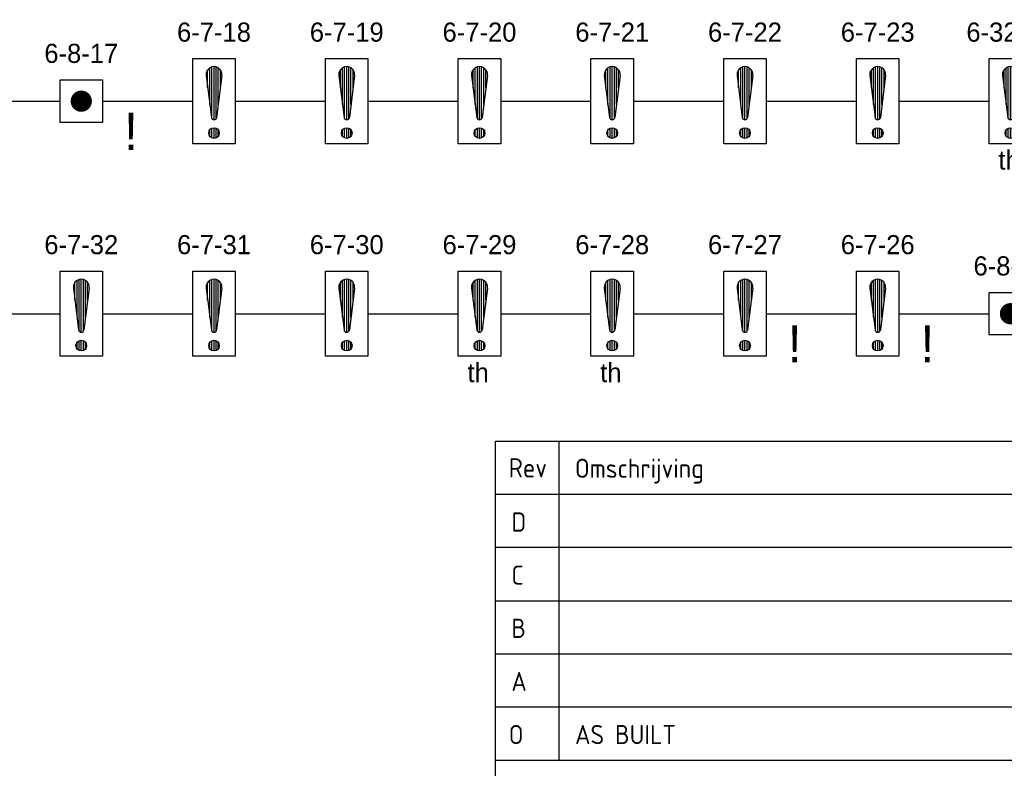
# Model space of a CAD drawing. Extents: x 0 to 841, y 0 to 420.
# Tile 5 of 8: x 606 to 699, y 59 to 130. Entities that reach past the tile are written whole.
import ezdxf
from ezdxf.enums import TextEntityAlignment as Align

# ---------------------------------------------------------------- set-up
doc = ezdxf.new("R2010")
doc.units = 0
doc.layers.get('0').update_dxf_attribs({"linetype": 'CONTINUOUS'})
for name, color, linetype in [('BLKSCH', 3, 'CONTINUOUS'), ('E--L$4A-_STEMPEL', 3, 'CONTINUOUS'), ('EL6511--', 3, 'CONTINUOUS')]:
    doc.layers.add(name, color=color, linetype=linetype)
doc.styles.add('BURO-018', font='BUROFONT.shx', dxfattribs={"height": 1.8})
doc.styles.add('BURO-035', font='BUROFONT.shx', dxfattribs={"height": 3.5})
doc.styles.add('ISO', font='isocp.shx')

# ---------------------------------------------------------------- blocks, each defined once
blk = doc.blocks.new('*X2')
at = {"color": 0}
for p, q in [((159.6, 198.675), (159.6, 202.134)), ((159.8, 197.35), (159.8, 202.223)), ((160, 197.25), (160, 202.25)), ((160.2, 197.35), (160.2, 202.223)), ((160.4, 198.675), (160.4, 202.134)), ((159.4, 200.262), (159.4, 201.95)), ((160.6, 200.262), (160.6, 201.95)), ((159.6, 195.7), (159.6, 196.3)), ((159.8, 195.542), (159.8, 196.458)), ((160, 195.5), (160, 196.5)), ((160.2, 195.542), (160.2, 196.458)), ((160.4, 195.7), (160.4, 196.3))]:
    blk.add_line(p, q, dxfattribs=at)
blk = doc.blocks.new('1116A7')
at = {"color": 0, "linetype": 'CONTINUOUS'}
for p, q in [((-2, -4), (-2, 4)), ((-2, 4), (2, 4)), ((2, 4), (2, -4)), ((-0.744, 2.406), (-0.248, -1.531)), ((0.744, 2.406), (0.248, -1.531)), ((2, -4), (-2, -4))]:
    blk.add_line(p, q, dxfattribs=at)
blk.add_circle((0, -3), 0.5, dxfattribs=at)
for centre, radius, start, end in [((0, 2.5), 0.75, 352.81924, 187.18076), ((0, -1.5), 0.25, 187.18076, 352.81924)]:
    blk.add_arc(centre, radius, start, end, dxfattribs=at)
blk.add_blockref('*X2', (-160, -199), dxfattribs=at)
at = {"color": 0, "linetype": 'CONTINUOUS', "style": 'BURO-018', "flags": 1}
blk.add_attdef('E_MATCODE', (0, 0), '', height=1.8, dxfattribs=at)
blk = doc.blocks.new('E00124')
at = {"color": 0, "linetype": 'CONTINUOUS'}
for p, q in [((-2, 5), (2, 5)), ((-2, 1), (-2, 5)), ((2, 5), (2, 1)), ((2, 1), (-2, 1))]:
    blk.add_line(p, q, dxfattribs=at)
at = {"color": 0, "linetype": 'CONTINUOUS', "const_width": 1}
blk.add_lwpolyline([(-0.5, 3, 1), (0.5, 3, 1)], format="xyb", close=True, dxfattribs=at)
at = {"color": 0, "linetype": 'CONTINUOUS', "style": 'BURO-018', "flags": 1}
blk.add_attdef('E_MATCODE', (0, 0), '', height=1.8, dxfattribs=at)
blk = doc.blocks.new('STEMPEL')
at = {"layer": 'E--L$4A-_STEMPEL', "color": 3}
for p, q in [((-185, 85), (-5, 85)), ((-185, 5), (-185, 85)), ((-185, 55), (-5, 55))]:
    blk.add_line(p, q, dxfattribs=at)
at = {"layer": 'E--L$4A-_STEMPEL', "color": 2}
for p, q in [((-179.013, 85), (-179.013, 55)), ((-5, 80), (-185, 80)), ((-5, 75), (-185, 75)), ((-185, 70), (-5, 70)), ((-185, 65), (-5, 65)), ((-185, 60), (-5, 60))]:
    blk.add_line(p, q, dxfattribs=at)
at = {"layer": 'E--L$4A-_STEMPEL', "color": 2, "style": 'ISO'}
for s, p in [('Omschrijving', (-177.513, 81.557)), ('Rev', (-183.75, 81.6)), ('O', (-183.75, 56.5))]:
    blk.add_text(s, height=1.8, dxfattribs=at).set_placement(p)
for tag, p in [('REVISIELETTER', (-183.5, 76.5)), ('OMSCHRIJVING', (-177.5, 76.5)), ('DATUM-GETEKEND', (-64, 76.5)), ('GETEKEND-DOOR', (-49, 76.5)), ('GEZIEN-DOOR', (-38, 76.5)), ('ACC-DOOR', (-26.5, 76.5)), ('ACC-DOOR', (-15.5, 76.5)), ('REVISIELETTER', (-183.5, 71.5)), ('OMSCHRIJVING', (-177.5, 71.5)), ('DATUM-GETEKEND', (-64, 71.5)), ('GETEKEND-DOOR', (-49, 71.5)), ('GEZIEN-DOOR', (-38, 71.5)), ('ACC-DOOR', (-26.5, 71.5)), ('ACC-DOOR', (-15.5, 71.5)), ('REVISIELETTER', (-183.5, 66.5)), ('OMSCHRIJVING', (-177.5, 66.5)), ('DATUM-GETEKEND', (-64, 66.5)), ('GETEKEND-DOOR', (-49, 66.5)), ('GEZIEN-DOOR', (-38, 66.5)), ('ACC-DOOR', (-27, 66.5)), ('ACC-DOOR', (-15.5, 66.5)), ('REVISIELETTER', (-183.5, 61.5)), ('OMSCHRIJVING', (-177.5, 61.5)), ('DATUM-GETEKEND', (-64, 61.5)), ('GETEKEND-DOOR', (-49, 61.5)), ('GEZIEN-DOOR', (-38, 61.5)), ('ACC-DOOR', (-27, 61.5)), ('ACC-DOOR', (-15.5, 61.5)), ('OMSCHRIJVING-O', (-177.5, 56.5)), ('DATUM-GETEKEND', (-64, 56.5)), ('GETEKEND-DOOR', (-49, 56.5)), ('GEZIEN-DOOR', (-38, 56.5)), ('ACC-DOOR', (-26.5, 56.5)), ('ACC-DOOR', (-15.5, 56.5)), ('OMSCHRIJVING', (-162, 51.5)), ('ACAD-RELEASE', (-37, 51.5)), ('ACAD-REF', (-37, 46.5)), ('ACAD-DIR', (-37, 41.5)), ('X-REF', (-37, 36.5)), ('XREF-DIR', (-37, 31.5)), ('SCHAAL', (-49.5, 21.5)), ('FORMAAT', (-21, 21.5)), ('WERKNUMMER', (-49.5, 16.5)), ('AANTAL-BLADEN', (-21, 16.5))]:
    blk.add_attdef(tag, p, '', height=1.8, dxfattribs=at)
at = {"layer": 'E--L$4A-_STEMPEL', "style": 'ISO'}
for tag, p in [('OPMERKING-1', (-184, 44)), ('OPMERKING-2', (-184, 38)), ('OPMERKING-3', (-184, 32))]:
    blk.add_attdef(tag, p, '', height=3.5, dxfattribs=at)
for tag, p in [('PROJEKT-NUMMER', (-38.5, 6.5)), ('BLAD-NUMMER', (-7.5, 6.5))]:
    blk.add_attdef(tag, text='', height=3.5, dxfattribs=at).set_placement(p, align=Align.RIGHT)

msp = doc.modelspace()

# ---------------------------------------------------------------- linework, layer by layer
at = {"layer": 'BLKSCH'}
for p, q in [((601.5, 122), (610, 122)), ((614, 122), (622.5, 122)), ((626.5, 122), (635, 122)), ((639, 122), (647.5, 122)), ((651.5, 122), (660, 122)), ((664, 122), (672.5, 122)), ((676.5, 122), (685, 122)), ((689, 122), (697.5, 122)), ((601.5, 102), (610, 102)), ((614, 102), (622.5, 102)), ((626.5, 102), (635, 102)), ((639, 102), (647.5, 102)), ((651.5, 102), (660, 102)), ((664, 102), (672.5, 102)), ((676.5, 102), (685, 102)), ((689, 102), (697.5, 102))]:
    msp.add_line(p, q, dxfattribs=at)

# ---------------------------------------------------------------- block references
ref = msp.add_blockref('STEMPEL', (836, 5))
ref.add_attrib('OMSCHRIJVING-O', 'AS BUILT', (658.5, 61.5), dxfattribs={"layer": 'E--L$4A-_STEMPEL', "color": 2, "height": 1.8, "style": 'ISO'})
ref.add_attrib('REVISIELETTER', 'A', (652.5, 66.5), dxfattribs={"layer": 'E--L$4A-_STEMPEL', "color": 2, "height": 1.8, "style": 'ISO'})
ref.add_attrib('REVISIELETTER', 'B', (652.5, 71.5), dxfattribs={"layer": 'E--L$4A-_STEMPEL', "color": 2, "height": 1.8, "style": 'ISO'})
ref.add_attrib('REVISIELETTER', 'C', (652.5, 76.5), dxfattribs={"layer": 'E--L$4A-_STEMPEL', "color": 2, "height": 1.8, "style": 'ISO'})
ref.add_attrib('REVISIELETTER', 'D', (652.5, 81.5), dxfattribs={"layer": 'E--L$4A-_STEMPEL', "color": 2, "height": 1.8, "style": 'ISO'})
at = {"layer": 'EL6511--'}
ref = msp.add_blockref('1116A7', (624.5, 122), dxfattribs=at)
ref.add_attrib('E_TEXT1', '6-7-18', dxfattribs={"layer": '0', "color": 1, "linetype": 'CONTINUOUS', "height": 1.8, "style": 'BURO-018'}).set_placement((624.5, 128.5), align=Align.MIDDLE)
ref = msp.add_blockref('1116A7', (637, 122), dxfattribs=at)
ref.add_attrib('E_TEXT1', '6-7-19', dxfattribs={"layer": '0', "color": 1, "linetype": 'CONTINUOUS', "height": 1.8, "style": 'BURO-018'}).set_placement((637, 128.5), align=Align.MIDDLE)
ref = msp.add_blockref('1116A7', (649.5, 122), dxfattribs=at)
ref.add_attrib('E_TEXT1', '6-7-20', dxfattribs={"layer": '0', "color": 1, "linetype": 'CONTINUOUS', "height": 1.8, "style": 'BURO-018'}).set_placement((649.5, 128.5), align=Align.MIDDLE)
ref = msp.add_blockref('1116A7', (662, 122), dxfattribs=at)
ref.add_attrib('E_TEXT1', '6-7-21', dxfattribs={"layer": '0', "color": 1, "linetype": 'CONTINUOUS', "height": 1.8, "style": 'BURO-018'}).set_placement((662, 128.5), align=Align.MIDDLE)
ref = msp.add_blockref('1116A7', (674.5, 122), dxfattribs=at)
ref.add_attrib('E_TEXT1', '6-7-22', dxfattribs={"layer": '0', "color": 1, "linetype": 'CONTINUOUS', "height": 1.8, "style": 'BURO-018'}).set_placement((674.5, 128.5), align=Align.MIDDLE)
ref = msp.add_blockref('1116A7', (687, 122), dxfattribs=at)
ref.add_attrib('E_TEXT1', '6-7-23', dxfattribs={"layer": '0', "color": 1, "linetype": 'CONTINUOUS', "height": 1.8, "style": 'BURO-018'}).set_placement((687, 128.5), align=Align.MIDDLE)
ref = msp.add_blockref('1116A7', (699.5, 122), dxfattribs=at)
ref.add_attrib('E_TEXT1', '6-32-24', dxfattribs={"layer": '0', "color": 1, "linetype": 'CONTINUOUS', "height": 1.8, "style": 'BURO-018'}).set_placement((699.5, 128.5), align=Align.MIDDLE)
ref.add_attrib('E_MATCODE', 'th', (698.369, 115.559), dxfattribs={"layer": '0', "color": 1, "linetype": 'CONTINUOUS', "height": 1.8, "style": 'BURO-018'})
ref = msp.add_blockref('E00124', (612, 119), dxfattribs=at)
ref.add_attrib('E_TEXT1', '6-8-17', dxfattribs={"layer": '0', "color": 1, "linetype": 'CONTINUOUS', "height": 1.8, "style": 'BURO-018'}).set_placement((612, 126.5), align=Align.MIDDLE)
ref = msp.add_blockref('1116A7', (612, 102), dxfattribs=at)
ref.add_attrib('E_TEXT1', '6-7-32', dxfattribs={"layer": '0', "color": 1, "linetype": 'CONTINUOUS', "height": 1.8, "style": 'BURO-018'}).set_placement((612, 108.5), align=Align.MIDDLE)
ref = msp.add_blockref('1116A7', (624.5, 102), dxfattribs=at)
ref.add_attrib('E_TEXT1', '6-7-31', dxfattribs={"layer": '0', "color": 1, "linetype": 'CONTINUOUS', "height": 1.8, "style": 'BURO-018'}).set_placement((624.5, 108.5), align=Align.MIDDLE)
ref = msp.add_blockref('1116A7', (637, 102), dxfattribs=at)
ref.add_attrib('E_TEXT1', '6-7-30', dxfattribs={"layer": '0', "color": 1, "linetype": 'CONTINUOUS', "height": 1.8, "style": 'BURO-018'}).set_placement((637, 108.5), align=Align.MIDDLE)
ref = msp.add_blockref('1116A7', (649.5, 102), dxfattribs=at)
ref.add_attrib('E_TEXT1', '6-7-29', dxfattribs={"layer": '0', "color": 1, "linetype": 'CONTINUOUS', "height": 1.8, "style": 'BURO-018'}).set_placement((649.5, 108.5), align=Align.MIDDLE)
ref.add_attrib('E_MATCODE', 'th', (648.369, 95.559), dxfattribs={"layer": '0', "color": 1, "linetype": 'CONTINUOUS', "height": 1.8, "style": 'BURO-018'})
ref = msp.add_blockref('1116A7', (662, 102), dxfattribs=at)
ref.add_attrib('E_TEXT1', '6-7-28', dxfattribs={"layer": '0', "color": 1, "linetype": 'CONTINUOUS', "height": 1.8, "style": 'BURO-018'}).set_placement((662, 108.5), align=Align.MIDDLE)
ref.add_attrib('E_MATCODE', 'th', (660.869, 95.559), dxfattribs={"layer": '0', "color": 1, "linetype": 'CONTINUOUS', "height": 1.8, "style": 'BURO-018'})
ref = msp.add_blockref('1116A7', (674.5, 102), dxfattribs=at)
ref.add_attrib('E_TEXT1', '6-7-27', dxfattribs={"layer": '0', "color": 1, "linetype": 'CONTINUOUS', "height": 1.8, "style": 'BURO-018'}).set_placement((674.5, 108.5), align=Align.MIDDLE)
ref = msp.add_blockref('1116A7', (687, 102), dxfattribs=at)
ref.add_attrib('E_TEXT1', '6-7-26', dxfattribs={"layer": '0', "color": 1, "linetype": 'CONTINUOUS', "height": 1.8, "style": 'BURO-018'}).set_placement((687, 108.5), align=Align.MIDDLE)
ref = msp.add_blockref('E00124', (699.5, 99), dxfattribs=at)
ref.add_attrib('E_TEXT1', '6-8-25', dxfattribs={"layer": '0', "color": 1, "linetype": 'CONTINUOUS', "height": 1.8, "style": 'BURO-018'}).set_placement((699.5, 106.5), align=Align.MIDDLE)

# ---------------------------------------------------------------- texts
at = {"layer": 'BLKSCH', "color": 2, "style": 'BURO-035'}
for p in [(616.028, 117.416), (678.528, 97.416), (691.028, 97.416)]:
    msp.add_text('!', height=3.5, dxfattribs=at).set_placement(p)

doc.saveas('drawing.dxf')
